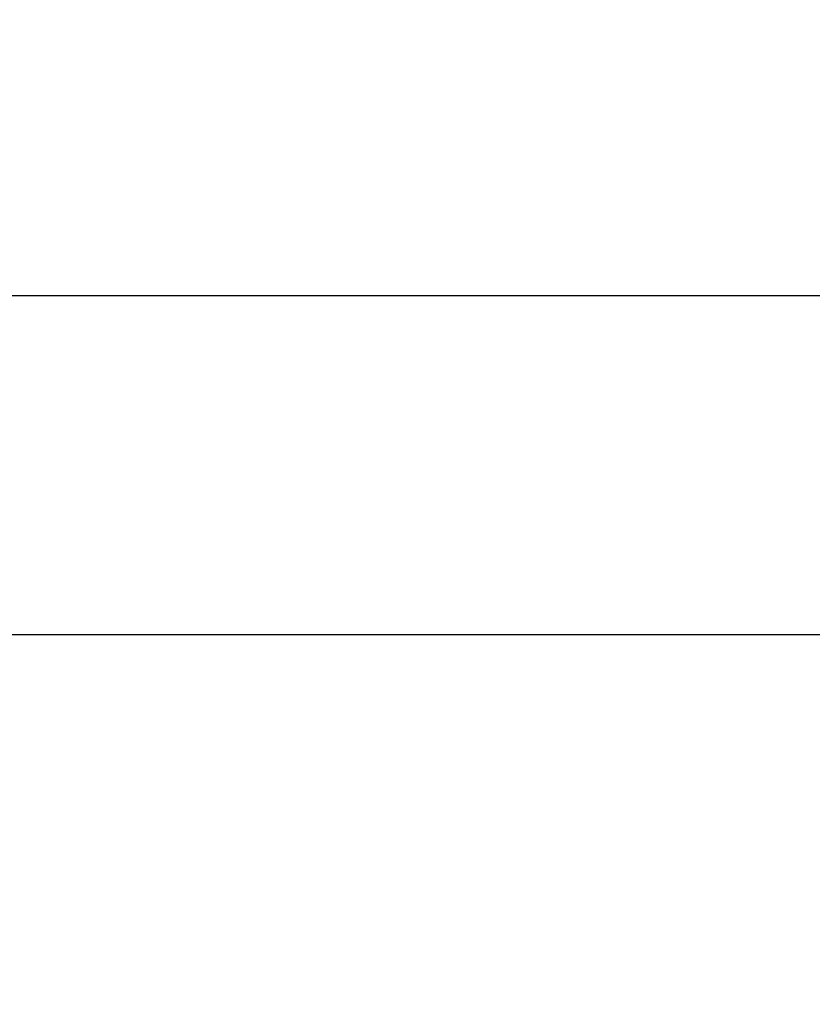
# Model space of a CAD drawing. Header units: metres. Extents: x 63115 to 703450, y -261936 to -53969.
# Tile 100 of 197: x 166327 to 167146, y -134193 to -133176. Entities that reach past the tile are written whole.
import ezdxf

# ---------------------------------------------------------------- set-up
doc = ezdxf.new("R2010")
doc.units = ezdxf.units.M
doc.linetypes.add('DASHDOT2', pattern=[12.7, 6.35, -3.175, 0, -3.175])
doc.linetypes.add('DASHED', pattern=[0.75, 0.5, -0.25])
for name, color, linetype in [('_01-STRAMIENEN', 253, 'DASHDOT2'), ('_03-PROJECTION', 1, 'Continuous'), ('_04-HIDDEN', 7, 'DASHED')]:
    doc.layers.add(name, color=color, linetype=linetype)
doc.layers.add('_01Hulplijnen', color=6, linetype='Continuous', plot=False)

# ---------------------------------------------------------------- blocks, each defined once
blk = doc.blocks.new('*U244')
at = {"layer": '_01-STRAMIENEN'}
for points in [[(-7899.8, -3050), (6883.2, -3050)], [(-7899.8, -3400), (6883.2, -3400)]]:
    blk.add_lwpolyline(points, dxfattribs=at)
at = {"layer": '_01Hulplijnen'}
for points in [[(-7899.8, -3050), (6883.2, -3050)], [(-7899.8, -3400), (6883.2, -3400)]]:
    blk.add_lwpolyline(points, dxfattribs=at)
blk = doc.blocks.new('*U198')
at = {"layer": '_03-PROJECTION'}
blk.add_ellipse((0, 0), major_axis=(-6500, 0), ratio=0.638462, start_param=0.463296, end_param=2.678297, dxfattribs=at)

msp = doc.modelspace()

# ---------------------------------------------------------------- linework, layer by layer
at = {"layer": '_03-PROJECTION'}
msp.add_ellipse((160931.8, -130410.6), major_axis=(-6500, 0), ratio=0.638462, start_param=0.531155, end_param=2.601165, dxfattribs=at)
at = {"layer": '_04-HIDDEN', "ltscale": 2}
msp.add_ellipse((160931.8, -130410.6), major_axis=(-5893.6, 0), ratio=0.638336, dxfattribs=at)

# ---------------------------------------------------------------- block references
at = {"layer": '_03-PROJECTION'}
for name in ['*U244', '*U198']:
    msp.add_blockref(name, (160931.8, -130410.6), dxfattribs=at)

doc.saveas('drawing.dxf')
